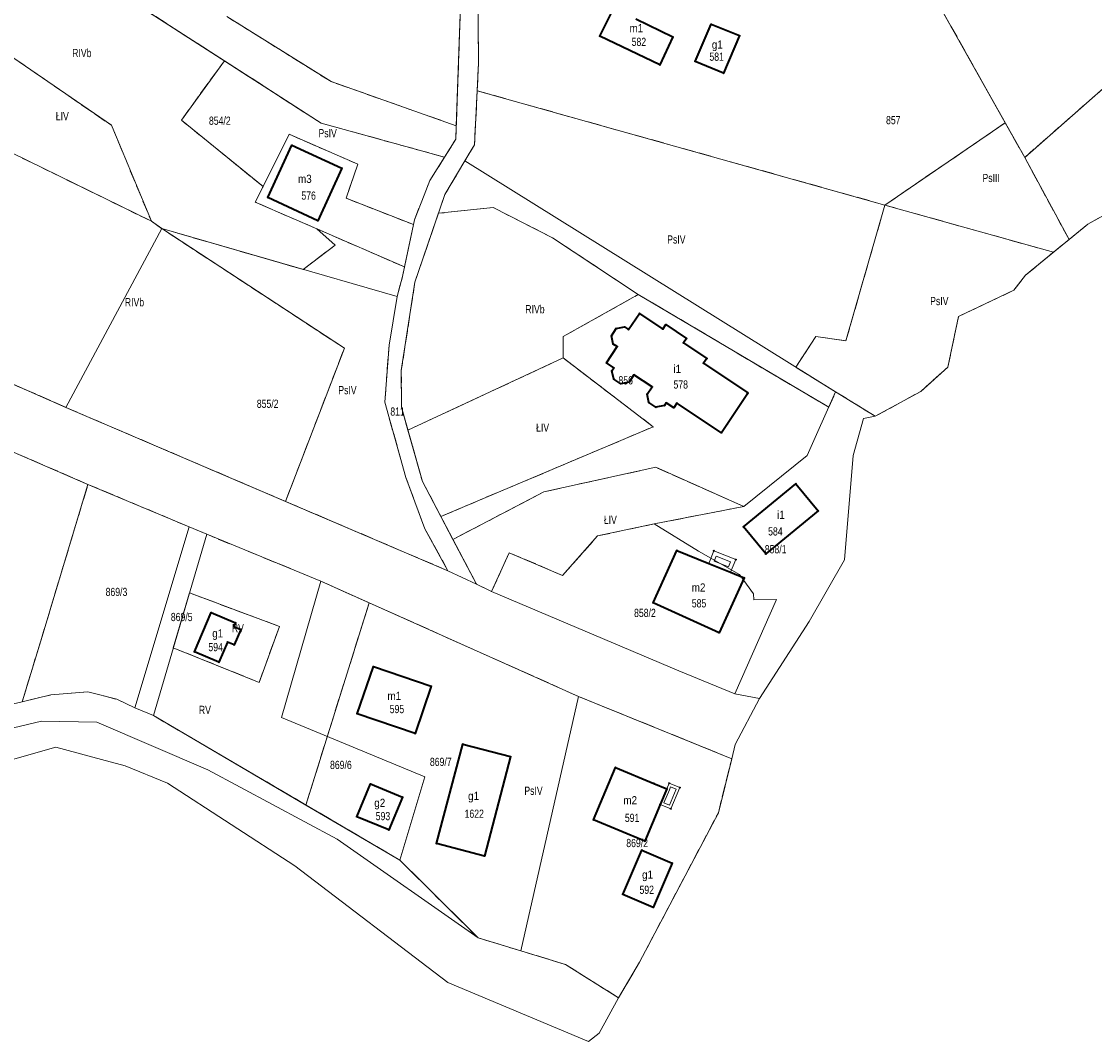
# Model space of a CAD drawing. Header units: metres. Extents: x 7496145 to 7500200, y 5498500 to 5502080.
# Tile 172 of 202: x 7499762 to 7499958, y 5499969 to 5500155. Entities that reach past the tile are written whole.
import ezdxf
from ezdxf.enums import TextEntityAlignment as Align

# ---------------------------------------------------------------- set-up
doc = ezdxf.new("R2010")
doc.units = ezdxf.units.M
doc.header["$MEASUREMENT"] = 0
for name, pattern in [('2.25_0.75', [3, 2.25, -0.75]), ('219-1000', [0]), ('egug-1000', [0])]:
    doc.linetypes.add(name, pattern=pattern)
doc.layers.get('0').update_dxf_attribs({"color": 2, "linetype": 'CONTINUOUS', "lineweight": 5})
for name, color, linetype in [('209-oznaczenie konturu klasyfikacyjnego', 7, 'CONTINUOUS'), ('211-numer działki ewidencyjnej', 7, 'CONTINUOUS'), ('217-kontur klasyfikacyjny', 7, 'CONTINUOUS'), ('218-kontur użytku gruntowego', 7, 'CONTINUOUS'), ('219-działka ewidencyjna', 7, 'CONTINUOUS'), ('312-budynek ewidencyjny', 7, 'CONTINUOUS'), ('312-oznaczenie budynku ewidencyjnego', 7, 'CONTINUOUS'), ('312-oznaczenie budynku ewidencyjnego-Atr117', 7, 'CONTINUOUS'), ('Punkt budynku', 7, 'CONTINUOUS'), ('taras', 7, 'CONTINUOUS'), ('weranda lub ganek', 7, 'CONTINUOUS')]:
    doc.layers.add(name, color=color, linetype=linetype)
doc.styles.get("Standard").update_dxf_attribs({"font": 'Working1250', "width": 0.75})

# ---------------------------------------------------------------- blocks, each defined once
blk = doc.blocks.new('PUNKTBUD')
at = {"color": 0}
blk.add_circle((0, 0), 0.09, dxfattribs=at)

msp = doc.modelspace()

# ---------------------------------------------------------------- linework, layer by layer
at = {"layer": '217-kontur klasyfikacyjny', "color": 3, "linetype": '2.25_0.75', "lineweight": 18, "flags": 128}
for points in [[(7499763.47, 5500170.85), (7499798.71, 5500148.14)], [(7499841.06, 5500136.28), (7499842.25, 5500170.29)], [(7499844.99, 5500161.76), (7499845.13, 5500147.73)], [(7499941.3, 5500136.82), (7499928.39, 5500159.82)], [(7499818.19, 5500144.35), (7499799.17, 5500156.23)], [(7499752.86, 5500153.7), (7499778.07, 5500136.38)], [(7499790.86, 5500137.29), (7499798.71, 5500148.14)], [(7499798.71, 5500148.14), (7499816.4, 5500136.74)], [(7499845.13, 5500147.73), (7499844.87, 5500142.67)], [(7499944.85, 5500130.5), (7499962.28, 5500145.82)], [(7499841.06, 5500136.28), (7499818.19, 5500144.35)], [(7499844.87, 5500142.67), (7499844.37, 5500132.83)], [(7499919.32, 5500121.81), (7499844.87, 5500142.67)], [(7499785.38, 5500118.84), (7499748.5, 5500136.91)], [(7499805.77, 5500125.2), (7499790.86, 5500137.29)], [(7499816.4, 5500136.74), (7499838.92, 5500130.55)], [(7499919.32, 5500121.81), (7499941.3, 5500136.82)], [(7499941.3, 5500136.82), (7499944.85, 5500130.5)], [(7499778.07, 5500136.38), (7499785.38, 5500118.84)], [(7499840.98, 5500133.86), (7499841.06, 5500136.28)], [(7499805.77, 5500125.2), (7499810.51, 5500134.73)], [(7499810.51, 5500134.73), (7499823.06, 5500129.28)], [(7499838.92, 5500130.55), (7499840.98, 5500133.86)], [(7499844.37, 5500132.83), (7499842.63, 5500129.86)], [(7499823.06, 5500129.28), (7499820.94, 5500123.03)], [(7499836.25, 5500126.3), (7499838.92, 5500130.55)], [(7499842.63, 5500129.86), (7499838.99, 5500123.73)], [(7499952.95, 5500115.49), (7499944.85, 5500130.5)], [(7499804.33, 5500122.34), (7499805.77, 5500125.2)], [(7499835.18, 5500123.59), (7499836.25, 5500126.3)], [(7499820.94, 5500123.03), (7499833.23, 5500118.22)], [(7499833.42, 5500119.13), (7499835.18, 5500123.59)], [(7499838.99, 5500123.73), (7499837.81, 5500120.29)], [(7499956.38, 5500118.3), (7499967.42, 5500124.41)], [(7499815.57, 5500117.46), (7499804.33, 5500122.34)], [(7499847.79, 5500121.35), (7499837.81, 5500120.29)], [(7499858.64, 5500115.83), (7499847.79, 5500121.35)], [(7499912.22, 5500097.03), (7499919.32, 5500121.81)], [(7499950.1, 5500113.17), (7499919.32, 5500121.81)], [(7499833.23, 5500118.22), (7499833.42, 5500119.13)], [(7499837.81, 5500120.29), (7499833.51, 5500107.72)], [(7499785.38, 5500118.84), (7499787.26, 5500117.51)], [(7499787.26, 5500117.51), (7499813.11, 5500110.04)], [(7499820.62, 5500095.66), (7499787.26, 5500117.51)], [(7499818.92, 5500114.48), (7499815.57, 5500117.46)], [(7499831.59, 5500110.5), (7499815.57, 5500117.46)], [(7499952.95, 5500115.49), (7499956.38, 5500118.3)], [(7499874.29, 5500105.47), (7499858.64, 5500115.83)], [(7499950.1, 5500113.17), (7499952.95, 5500115.49)], [(7499813.11, 5500110.04), (7499818.92, 5500114.48)], [(7499945.01, 5500109), (7499950.1, 5500113.17)], [(7499831.23, 5500108.78), (7499831.59, 5500110.5)], [(7499830.28, 5500105.07), (7499831.23, 5500108.78)], [(7499833.51, 5500107.72), (7499831.02, 5500091.56)], [(7499942.89, 5500106.25), (7499945.01, 5500109)], [(7499860.59, 5500097.79), (7499874.29, 5500105.47)], [(7499874.29, 5500105.47), (7499909.06, 5500084.87)], [(7499932.77, 5500101.43), (7499942.89, 5500106.25)], [(7499828.78, 5500096.23), (7499830.28, 5500105.07)], [(7499930.81, 5500092.17), (7499932.77, 5500101.43)], [(7499860.59, 5500093.87), (7499860.59, 5500097.79)], [(7499903.08, 5500092.18), (7499906.7, 5500097.78)], [(7499906.7, 5500097.78), (7499912.22, 5500097.03)], [(7499809.87, 5500067.68), (7499820.62, 5500095.66)], [(7499828.01, 5500085.83), (7499828.78, 5500096.23)], [(7499832.23, 5500080.7), (7499860.59, 5500093.87)], [(7499877.02, 5500081.3), (7499860.59, 5500093.87)], [(7499751.15, 5500093.04), (7499769.73, 5500084.85)], [(7499910.31, 5500087.68), (7499903.08, 5500092.18)], [(7499925.86, 5500087.76), (7499930.81, 5500092.17)], [(7499831.02, 5500091.56), (7499831.05, 5500084.88)], [(7499773.8, 5500070.79), (7499732.95, 5500088.45)], [(7499917.57, 5500083.22), (7499925.86, 5500087.76)], [(7499831.84, 5500072.04), (7499828.01, 5500085.83)], [(7499909.06, 5500084.87), (7499910.31, 5500087.68)], [(7499910.31, 5500087.68), (7499917.57, 5500083.22)], [(7499769.73, 5500084.85), (7499809.87, 5500067.68)], [(7499831.05, 5500084.88), (7499832.23, 5500080.7)], [(7499832.23, 5500080.7), (7499834.86, 5500071.33)], [(7499838.24, 5500064.92), (7499877.02, 5500081.3)], [(7499877.49, 5500073.91), (7499857.07, 5500069.43)], [(7499893.55, 5500066.75), (7499877.49, 5500073.91)], [(7499765.17, 5500042.2), (7499773.8, 5500070.79)], [(7499792.25, 5500063.04), (7499773.8, 5500070.79)], [(7499835.33, 5500062.68), (7499831.84, 5500072.04)], [(7499834.86, 5500071.33), (7499838.24, 5500064.92)], [(7499857.07, 5500069.43), (7499840.45, 5500060.72)], [(7499809.87, 5500067.68), (7499839.53, 5500055)], [(7499877.21, 5500063.56), (7499893.55, 5500066.75)], [(7499795.49, 5500061.67), (7499792.25, 5500063.04)], [(7499839.53, 5500055), (7499835.33, 5500062.68)], [(7499866.87, 5500061.36), (7499877.21, 5500063.56)], [(7499816.32, 5500053.11), (7499795.49, 5500061.67)], [(7499840.45, 5500060.72), (7499844.74, 5500052.58)], [(7499860.48, 5500054.14), (7499866.87, 5500061.36)], [(7499847.51, 5500051.22), (7499850.73, 5500058.31)], [(7499850.73, 5500058.31), (7499860.48, 5500054.14)], [(7499825.14, 5500049.16), (7499816.32, 5500053.11)], [(7499844.74, 5500052.58), (7499847.51, 5500051.22)], [(7499789.38, 5500040.93), (7499792.33, 5500050.96)], [(7499792.33, 5500050.96), (7499808.76, 5500044.82)], [(7499813.6, 5500012.22), (7499825.14, 5500049.16)], [(7499863.35, 5500032.06), (7499825.14, 5500049.16)], [(7499808.76, 5500044.82), (7499805.06, 5500034.62)], [(7499761.79, 5500031.06), (7499765.17, 5500042.2)], [(7499805.06, 5500034.62), (7499789.38, 5500040.93)], [(7499767.03, 5500032.34), (7499773.8, 5500032.88)], [(7499773.8, 5500032.88), (7499779.05, 5500031.53)], [(7499760.21, 5500030.68), (7499761.79, 5500031.06)], [(7499761.79, 5500031.06), (7499767.03, 5500032.34)], [(7499779.05, 5500031.53), (7499782.36, 5500029.99)], [(7499885.4, 5500023.1), (7499863.35, 5500032.06)], [(7499782.36, 5500029.99), (7499785.74, 5500028.58)], [(7499785.74, 5500028.58), (7499813.6, 5500012.22)], [(7499891.35, 5500020.66), (7499885.4, 5500023.1)], [(7499888.91, 5500010.81), (7499891.35, 5500020.66)], [(7499813.6, 5500012.22), (7499830.73, 5500002.17)], [(7499874.52, 5499983.5), (7499888.91, 5500010.81)], [(7499830.73, 5500002.17), (7499835.1, 5499997.83)], [(7499835.1, 5499997.83), (7499845.03, 5499987.97)], [(7499845.03, 5499987.97), (7499852.85, 5499985.59)], [(7499852.85, 5499985.59), (7499860.97, 5499983.11)], [(7499860.97, 5499983.11), (7499870.69, 5499977)], [(7499870.69, 5499977), (7499874.52, 5499983.5)]]:
    msp.add_lwpolyline(points, dxfattribs=at)
at = {"layer": '218-kontur użytku gruntowego', "color": 3, "linetype": 'egug-1000', "lineweight": 18, "flags": 128}
for points in [[(7499763.47, 5500170.85), (7499798.71, 5500148.14)], [(7499841.06, 5500136.28), (7499842.25, 5500170.29)], [(7499844.99, 5500161.76), (7499845.13, 5500147.73)], [(7499941.3, 5500136.82), (7499928.39, 5500159.82)], [(7499818.19, 5500144.35), (7499799.17, 5500156.23)], [(7499752.86, 5500153.7), (7499778.07, 5500136.38)], [(7499790.86, 5500137.29), (7499798.71, 5500148.14)], [(7499798.71, 5500148.14), (7499816.4, 5500136.74)], [(7499845.13, 5500147.73), (7499844.87, 5500142.67)], [(7499944.85, 5500130.5), (7499962.28, 5500145.82)], [(7499841.06, 5500136.28), (7499818.19, 5500144.35)], [(7499844.87, 5500142.67), (7499844.37, 5500132.83)], [(7499919.32, 5500121.81), (7499844.87, 5500142.67)], [(7499785.38, 5500118.84), (7499748.5, 5500136.91)], [(7499805.77, 5500125.2), (7499790.86, 5500137.29)], [(7499816.4, 5500136.74), (7499838.92, 5500130.55)], [(7499919.32, 5500121.81), (7499941.3, 5500136.82)], [(7499941.3, 5500136.82), (7499944.85, 5500130.5)], [(7499778.07, 5500136.38), (7499785.38, 5500118.84)], [(7499840.98, 5500133.86), (7499841.06, 5500136.28)], [(7499805.77, 5500125.2), (7499810.51, 5500134.73)], [(7499810.51, 5500134.73), (7499823.06, 5500129.28)], [(7499838.92, 5500130.55), (7499840.98, 5500133.86)], [(7499844.37, 5500132.83), (7499842.63, 5500129.86)], [(7499823.06, 5500129.28), (7499820.94, 5500123.03)], [(7499836.25, 5500126.3), (7499838.92, 5500130.55)], [(7499842.63, 5500129.86), (7499838.99, 5500123.73)], [(7499952.95, 5500115.49), (7499944.85, 5500130.5)], [(7499804.33, 5500122.34), (7499805.77, 5500125.2)], [(7499835.18, 5500123.59), (7499836.25, 5500126.3)], [(7499820.94, 5500123.03), (7499833.23, 5500118.22)], [(7499833.42, 5500119.13), (7499835.18, 5500123.59)], [(7499838.99, 5500123.73), (7499837.81, 5500120.29)], [(7499956.38, 5500118.3), (7499967.42, 5500124.41)], [(7499815.57, 5500117.46), (7499804.33, 5500122.34)], [(7499847.79, 5500121.35), (7499837.81, 5500120.29)], [(7499858.64, 5500115.83), (7499847.79, 5500121.35)], [(7499912.22, 5500097.03), (7499919.32, 5500121.81)], [(7499950.1, 5500113.17), (7499919.32, 5500121.81)], [(7499833.23, 5500118.22), (7499833.42, 5500119.13)], [(7499837.81, 5500120.29), (7499833.51, 5500107.72)], [(7499785.38, 5500118.84), (7499787.26, 5500117.51)], [(7499787.26, 5500117.51), (7499813.11, 5500110.04)], [(7499820.62, 5500095.66), (7499787.26, 5500117.51)], [(7499818.92, 5500114.48), (7499815.57, 5500117.46)], [(7499831.59, 5500110.5), (7499815.57, 5500117.46)], [(7499831.59, 5500110.5), (7499833.23, 5500118.22)], [(7499952.95, 5500115.49), (7499956.38, 5500118.3)], [(7499874.29, 5500105.47), (7499858.64, 5500115.83)], [(7499950.1, 5500113.17), (7499952.95, 5500115.49)], [(7499813.11, 5500110.04), (7499818.92, 5500114.48)], [(7499945.01, 5500109), (7499950.1, 5500113.17)], [(7499831.23, 5500108.78), (7499831.59, 5500110.5)], [(7499830.28, 5500105.07), (7499831.23, 5500108.78)], [(7499833.51, 5500107.72), (7499831.02, 5500091.56)], [(7499942.89, 5500106.25), (7499945.01, 5500109)], [(7499860.59, 5500097.79), (7499874.29, 5500105.47)], [(7499874.29, 5500105.47), (7499909.06, 5500084.87)], [(7499932.77, 5500101.43), (7499942.89, 5500106.25)], [(7499828.78, 5500096.23), (7499830.28, 5500105.07)], [(7499930.81, 5500092.17), (7499932.77, 5500101.43)], [(7499860.59, 5500093.87), (7499860.59, 5500097.79)], [(7499903.08, 5500092.18), (7499906.7, 5500097.78)], [(7499906.7, 5500097.78), (7499912.22, 5500097.03)], [(7499809.87, 5500067.68), (7499820.62, 5500095.66)], [(7499828.01, 5500085.83), (7499828.78, 5500096.23)], [(7499832.23, 5500080.7), (7499860.59, 5500093.87)], [(7499877.02, 5500081.3), (7499860.59, 5500093.87)], [(7499751.15, 5500093.04), (7499769.73, 5500084.85)], [(7499910.31, 5500087.68), (7499903.08, 5500092.18)], [(7499925.86, 5500087.76), (7499930.81, 5500092.17)], [(7499831.02, 5500091.56), (7499831.05, 5500084.88)], [(7499773.8, 5500070.79), (7499732.95, 5500088.45)], [(7499917.57, 5500083.22), (7499925.86, 5500087.76)], [(7499831.84, 5500072.04), (7499828.01, 5500085.83)], [(7499909.06, 5500084.87), (7499910.31, 5500087.68)], [(7499917.57, 5500083.22), (7499910.31, 5500087.68)], [(7499769.73, 5500084.85), (7499809.87, 5500067.68)], [(7499831.05, 5500084.88), (7499832.23, 5500080.7)], [(7499913.53, 5500076.05), (7499915.44, 5500082.83)], [(7499915.44, 5500082.83), (7499917.57, 5500083.22)], [(7499832.23, 5500080.7), (7499834.86, 5500071.33)], [(7499838.24, 5500064.92), (7499877.02, 5500081.3)], [(7499911.95, 5500056.99), (7499913.53, 5500076.05)], [(7499857.07, 5500069.43), (7499877.49, 5500073.91)], [(7499877.49, 5500073.91), (7499893.55, 5500066.75)], [(7499765.17, 5500042.2), (7499773.8, 5500070.79)], [(7499792.25, 5500063.04), (7499773.8, 5500070.79)], [(7499835.33, 5500062.68), (7499831.84, 5500072.04)], [(7499834.86, 5500071.33), (7499838.24, 5500064.92)], [(7499840.45, 5500060.72), (7499857.07, 5500069.43)], [(7499809.87, 5500067.68), (7499839.53, 5500055)], [(7499893.55, 5500066.75), (7499877.21, 5500063.56)], [(7499838.24, 5500064.92), (7499840.45, 5500060.72)], [(7499795.49, 5500061.67), (7499792.25, 5500063.04)], [(7499839.53, 5500055), (7499835.33, 5500062.68)], [(7499877.21, 5500063.56), (7499866.87, 5500061.36)], [(7499816.32, 5500053.11), (7499795.49, 5500061.67)], [(7499840.45, 5500060.72), (7499844.74, 5500052.58)], [(7499866.87, 5500061.36), (7499860.48, 5500054.14)], [(7499850.73, 5500058.31), (7499847.51, 5500051.22)], [(7499860.48, 5500054.14), (7499850.73, 5500058.31)], [(7499905.5, 5500045.76), (7499911.95, 5500056.99)], [(7499825.14, 5500049.16), (7499816.32, 5500053.11)], [(7499844.74, 5500052.58), (7499847.51, 5500051.22)], [(7499789.38, 5500040.93), (7499792.33, 5500050.96)], [(7499792.33, 5500050.96), (7499808.76, 5500044.82)], [(7499847.51, 5500051.22), (7499881.7, 5500036.71)], [(7499813.6, 5500012.22), (7499825.14, 5500049.16)], [(7499863.35, 5500032.06), (7499825.14, 5500049.16)], [(7499808.76, 5500044.82), (7499805.06, 5500034.62)], [(7499896.42, 5500031.7), (7499905.5, 5500045.76)], [(7499761.79, 5500031.06), (7499765.17, 5500042.2)], [(7499805.06, 5500034.62), (7499789.38, 5500040.93)], [(7499881.7, 5500036.71), (7499891.94, 5500032.55)], [(7499773.8, 5500032.88), (7499767.03, 5500032.34)], [(7499779.05, 5500031.53), (7499773.8, 5500032.88)], [(7499761.79, 5500031.06), (7499760.21, 5500030.68)], [(7499767.03, 5500032.34), (7499761.79, 5500031.06)], [(7499782.36, 5500029.99), (7499779.05, 5500031.53)], [(7499885.4, 5500023.1), (7499863.35, 5500032.06)], [(7499891.94, 5500032.55), (7499896.42, 5500031.7)], [(7499891.98, 5500023.25), (7499896.42, 5500031.7)], [(7499785.74, 5500028.58), (7499782.36, 5500029.99)], [(7499700.8, 5500012.19), (7499765.3, 5500027.51)], [(7499765.3, 5500027.51), (7499775.44, 5500027.37)], [(7499775.44, 5500027.37), (7499795.7, 5500018.67)], [(7499813.6, 5500012.22), (7499785.74, 5500028.58)], [(7499891.35, 5500020.66), (7499885.4, 5500023.1)], [(7499891.35, 5500020.66), (7499891.98, 5500023.25)], [(7499729.62, 5500011.91), (7499767.93, 5500022.76)], [(7499767.93, 5500022.76), (7499776.26, 5500020.52)], [(7499776.26, 5500020.52), (7499780.58, 5500019.39)], [(7499780.58, 5500019.39), (7499788.33, 5500016.2)], [(7499888.91, 5500010.81), (7499891.35, 5500020.66)], [(7499795.7, 5500018.67), (7499819.29, 5500005.98)], [(7499788.33, 5500016.2), (7499811.6, 5500001.11)], [(7499830.73, 5500002.17), (7499813.6, 5500012.22)], [(7499874.52, 5499983.5), (7499888.91, 5500010.81)], [(7499819.29, 5500005.98), (7499845.03, 5499987.97)], [(7499835.1, 5499997.83), (7499830.73, 5500002.17)], [(7499811.6, 5500001.11), (7499839.52, 5499979.81)], [(7499845.03, 5499987.97), (7499835.1, 5499997.83)], [(7499845.03, 5499987.97), (7499852.85, 5499985.59)], [(7499852.85, 5499985.59), (7499860.97, 5499983.11)], [(7499860.97, 5499983.11), (7499870.69, 5499977)], [(7499870.69, 5499977), (7499874.52, 5499983.5)], [(7499839.52, 5499979.81), (7499865.19, 5499969.02)], [(7499867.14, 5499970.52), (7499870.69, 5499977)], [(7499865.19, 5499969.02), (7499867.14, 5499970.52)]]:
    msp.add_lwpolyline(points, dxfattribs=at)
at = {"layer": '219-działka ewidencyjna', "color": 3, "linetype": '219-1000', "lineweight": 18, "flags": 128}
for points in [[(7499816.4, 5500136.74), (7499763.47, 5500170.85)], [(7499842.25, 5500170.29), (7499840.98, 5500133.86)], [(7499844.99, 5500161.76), (7499845.13, 5500147.73)], [(7499928.39, 5500159.82), (7499944.85, 5500130.5)], [(7499752.86, 5500153.7), (7499778.07, 5500136.38)], [(7499844.37, 5500132.83), (7499845.13, 5500147.73)], [(7499944.85, 5500130.5), (7499962.28, 5500145.82)], [(7499816.4, 5500136.74), (7499838.92, 5500130.55)], [(7499778.07, 5500136.38), (7499785.38, 5500118.84)], [(7499838.92, 5500130.55), (7499840.98, 5500133.86)], [(7499842.63, 5500129.86), (7499844.37, 5500132.83)], [(7499836.25, 5500126.3), (7499838.92, 5500130.55)], [(7499838.99, 5500123.73), (7499842.63, 5500129.86)], [(7499842.63, 5500129.86), (7499910.31, 5500087.68)], [(7499835.18, 5500123.59), (7499836.25, 5500126.3)], [(7499833.42, 5500119.13), (7499835.18, 5500123.59)], [(7499833.51, 5500107.72), (7499838.99, 5500123.73)], [(7499956.38, 5500118.3), (7499967.42, 5500124.41)], [(7499831.23, 5500108.78), (7499833.42, 5500119.13)], [(7499769.73, 5500084.85), (7499787.26, 5500117.51)], [(7499785.38, 5500118.84), (7499787.26, 5500117.51)], [(7499787.26, 5500117.51), (7499830.28, 5500105.07)], [(7499945.01, 5500109), (7499956.38, 5500118.3)], [(7499831.23, 5500108.78), (7499830.28, 5500105.07)], [(7499831.02, 5500091.56), (7499833.51, 5500107.72)], [(7499942.89, 5500106.25), (7499945.01, 5500109)], [(7499932.77, 5500101.43), (7499942.89, 5500106.25)], [(7499727.54, 5500103.45), (7499769.73, 5500084.85)], [(7499828.78, 5500096.23), (7499830.28, 5500105.07)], [(7499930.81, 5500092.17), (7499932.77, 5500101.43)], [(7499828.01, 5500085.83), (7499828.78, 5500096.23)], [(7499925.86, 5500087.76), (7499930.81, 5500092.17)], [(7499831.05, 5500084.88), (7499831.02, 5500091.56)], [(7499732.95, 5500088.45), (7499773.8, 5500070.79)], [(7499925.86, 5500087.76), (7499917.57, 5500083.22)], [(7499828.01, 5500085.83), (7499831.84, 5500072.04)], [(7499905.13, 5500076.06), (7499910.31, 5500087.68)], [(7499917.57, 5500083.22), (7499910.31, 5500087.68)], [(7499769.73, 5500084.85), (7499839.53, 5500055)], [(7499831.05, 5500084.88), (7499834.86, 5500071.33)], [(7499915.44, 5500082.83), (7499913.53, 5500076.05)], [(7499915.44, 5500082.83), (7499917.57, 5500083.22)], [(7499893.55, 5500066.75), (7499905.13, 5500076.06)], [(7499911.95, 5500056.99), (7499913.53, 5500076.05)], [(7499765.17, 5500042.2), (7499773.8, 5500070.79)], [(7499792.25, 5500063.04), (7499773.8, 5500070.79)], [(7499831.84, 5500072.04), (7499835.33, 5500062.68)], [(7499834.86, 5500071.33), (7499844.74, 5500052.58)], [(7499877.21, 5500063.56), (7499893.55, 5500066.75)], [(7499782.36, 5500029.99), (7499792.25, 5500063.04)], [(7499792.25, 5500063.04), (7499795.49, 5500061.67)], [(7499835.33, 5500062.68), (7499839.53, 5500055)], [(7499866.87, 5500061.36), (7499877.21, 5500063.56)], [(7499885.3, 5500058.61), (7499877.21, 5500063.56)], [(7499785.74, 5500028.58), (7499795.49, 5500061.67)], [(7499795.49, 5500061.67), (7499816.32, 5500053.11)], [(7499860.48, 5500054.14), (7499866.87, 5500061.36)], [(7499885.3, 5500058.61), (7499892.79, 5500054.34)], [(7499847.51, 5500051.22), (7499850.73, 5500058.31)], [(7499850.73, 5500058.31), (7499860.48, 5500054.14)], [(7499911.95, 5500056.99), (7499905.5, 5500045.76)], [(7499844.74, 5500052.58), (7499839.53, 5500055)], [(7499809.13, 5500028.2), (7499816.32, 5500053.11)], [(7499816.32, 5500053.11), (7499863.35, 5500032.06)], [(7499844.74, 5500052.58), (7499847.51, 5500051.22)], [(7499892.79, 5500054.34), (7499895.35, 5500050.8)], [(7499847.51, 5500051.22), (7499881.7, 5500036.71)], [(7499895.35, 5500050.8), (7499895.41, 5500049.72)], [(7499899.53, 5500049.73), (7499891.94, 5500032.55)], [(7499895.41, 5500049.72), (7499899.53, 5500049.73)], [(7499896.42, 5500031.7), (7499905.5, 5500045.76)], [(7499761.79, 5500031.06), (7499765.17, 5500042.2)], [(7499881.7, 5500036.71), (7499891.94, 5500032.55)], [(7499767.03, 5500032.34), (7499773.8, 5500032.88)], [(7499773.8, 5500032.88), (7499779.05, 5500031.53)], [(7499760.21, 5500030.68), (7499761.79, 5500031.06)], [(7499761.79, 5500031.06), (7499767.03, 5500032.34)], [(7499782.36, 5500029.99), (7499779.05, 5500031.53)], [(7499852.85, 5499985.59), (7499863.35, 5500032.06)], [(7499863.35, 5500032.06), (7499891.35, 5500020.66)], [(7499896.42, 5500031.7), (7499891.94, 5500032.55)], [(7499891.98, 5500023.25), (7499896.42, 5500031.7)], [(7499782.36, 5500029.99), (7499785.74, 5500028.58)], [(7499785.74, 5500028.58), (7499830.73, 5500002.17)], [(7499809.13, 5500028.2), (7499835.31, 5500017.34)], [(7499891.35, 5500020.66), (7499891.98, 5500023.25)], [(7499729.62, 5500011.91), (7499767.93, 5500022.76)], [(7499767.93, 5500022.76), (7499776.26, 5500020.52)], [(7499776.26, 5500020.52), (7499780.58, 5500019.39)], [(7499780.58, 5500019.39), (7499788.33, 5500016.2)], [(7499888.91, 5500010.81), (7499891.35, 5500020.66)], [(7499830.73, 5500002.17), (7499835.31, 5500017.34)], [(7499788.33, 5500016.2), (7499811.6, 5500001.11)], [(7499874.52, 5499983.5), (7499888.91, 5500010.81)], [(7499830.73, 5500002.17), (7499845.03, 5499987.97)], [(7499811.6, 5500001.11), (7499839.52, 5499979.81)], [(7499845.03, 5499987.97), (7499852.85, 5499985.59)], [(7499852.85, 5499985.59), (7499860.97, 5499983.11)], [(7499860.97, 5499983.11), (7499870.69, 5499977)], [(7499874.52, 5499983.5), (7499870.69, 5499977)], [(7499839.52, 5499979.81), (7499865.19, 5499969.02)], [(7499867.14, 5499970.52), (7499870.69, 5499977)], [(7499865.19, 5499969.02), (7499867.14, 5499970.52)]]:
    msp.add_lwpolyline(points, dxfattribs=at)
at = {"layer": '312-budynek ewidencyjny', "color": 7, "linetype": 'Continuous', "lineweight": 35, "flags": 128}
for points in [[(7499867.29, 5500152.63), (7499870.55, 5500159.3)], [(7499873.87, 5500155.83), (7499880.59, 5500152.5)], [(7499884.69, 5500148.02), (7499887.61, 5500154.84)], [(7499887.61, 5500154.84), (7499892.75, 5500152.76)], [(7499878.2, 5500147.41), (7499867.29, 5500152.63)], [(7499880.59, 5500152.5), (7499878.2, 5500147.41)], [(7499892.75, 5500152.76), (7499889.84, 5500145.87)], [(7499889.84, 5500145.87), (7499884.69, 5500148.02)], [(7499806.63, 5500123.16), (7499811.04, 5500132.73)], [(7499811.04, 5500132.73), (7499820.17, 5500128.53)], [(7499820.17, 5500128.53), (7499815.76, 5500118.95)], [(7499815.76, 5500118.95), (7499806.63, 5500123.16)], [(7499872.53, 5500099.06), (7499874.52, 5500102.02)], [(7499874.52, 5500102.02), (7499878.77, 5500099.14)], [(7499870.25, 5500099.26), (7499871.8, 5500099.56)], [(7499871.8, 5500099.56), (7499872.53, 5500099.06)], [(7499878.77, 5500099.14), (7499879.33, 5500099.97)], [(7499879.33, 5500099.97), (7499883.1, 5500097.45)], [(7499869.38, 5500097.92), (7499870.25, 5500099.26)], [(7499869.71, 5500096.42), (7499869.38, 5500097.92)], [(7499868.46, 5500092.98), (7499870.43, 5500095.94)], [(7499870.43, 5500095.94), (7499869.71, 5500096.42)], [(7499883.1, 5500097.45), (7499882.55, 5500096.62)], [(7499882.55, 5500096.62), (7499886.8, 5500093.77)], [(7499886.8, 5500093.77), (7499886.22, 5500092.9)], [(7499869.82, 5500092.06), (7499868.46, 5500092.98)], [(7499869.48, 5500091.55), (7499869.82, 5500092.06)], [(7499886.22, 5500092.9), (7499894.32, 5500087.49)], [(7499869.82, 5500090.01), (7499869.48, 5500091.55)], [(7499871.08, 5500089.16), (7499869.82, 5500090.01)], [(7499873.49, 5500090.78), (7499872.62, 5500089.47)], [(7499876.8, 5500088.6), (7499873.49, 5500090.78)], [(7499872.62, 5500089.47), (7499871.08, 5500089.16)], [(7499875.9, 5500087.25), (7499876.8, 5500088.6)], [(7499876.21, 5500085.73), (7499875.9, 5500087.25)], [(7499894.22, 5500087.35), (7499890.56, 5500081.86)], [(7499894.32, 5500087.49), (7499894.22, 5500087.35)], [(7499877.49, 5500084.87), (7499876.21, 5500085.73)], [(7499879.05, 5500085.17), (7499877.49, 5500084.87)], [(7499879.38, 5500085.67), (7499879.05, 5500085.17)], [(7499880.76, 5500084.78), (7499879.38, 5500085.67)], [(7499881.33, 5500085.64), (7499880.76, 5500084.78)], [(7499889.47, 5500080.22), (7499881.33, 5500085.64)], [(7499890.56, 5500081.86), (7499889.47, 5500080.22)], [(7499893.51, 5500063.02), (7499903.08, 5500070.89)], [(7499903.08, 5500070.89), (7499907.16, 5500065.94)], [(7499907.16, 5500065.94), (7499897.59, 5500058.07)], [(7499897.59, 5500058.07), (7499893.51, 5500063.02)], [(7499876.98, 5500049.16), (7499881.33, 5500058.72)], [(7499881.33, 5500058.72), (7499887.17, 5500056.35)], [(7499887.17, 5500056.35), (7499891.15, 5500054.73)], [(7499891.15, 5500054.73), (7499893.61, 5500053.73)], [(7499893.61, 5500053.73), (7499889.03, 5500043.67)], [(7499889.03, 5500043.67), (7499876.98, 5500049.16)], [(7499793.27, 5500040.18), (7499796.32, 5500047.37)], [(7499796.32, 5500047.37), (7499800.72, 5500045.52)], [(7499800.72, 5500045.52), (7499800.44, 5500044.82)], [(7499800.44, 5500044.82), (7499801.7, 5500044.3)], [(7499801.7, 5500044.3), (7499800.51, 5500041.46)], [(7499799.27, 5500041.99), (7499797.69, 5500038.29)], [(7499800.51, 5500041.46), (7499799.27, 5500041.99)], [(7499797.69, 5500038.29), (7499793.27, 5500040.18)], [(7499822.98, 5500028.89), (7499825.93, 5500037.52)], [(7499825.93, 5500037.52), (7499836.49, 5500033.91)], [(7499836.49, 5500033.91), (7499833.54, 5500025.28)], [(7499833.54, 5500025.28), (7499822.98, 5500028.89)], [(7499837.47, 5500005.18), (7499842.23, 5500023.36)], [(7499842.23, 5500023.36), (7499850.94, 5500021.08)], [(7499850.94, 5500021.08), (7499846.18, 5500002.9)], [(7499866.11, 5500009.5), (7499870.14, 5500019.08)], [(7499870.14, 5500019.08), (7499877.14, 5500016.18)], [(7499822.92, 5500010.07), (7499825.41, 5500016.08)], [(7499825.41, 5500016.08), (7499831.23, 5500013.67)], [(7499877.14, 5500016.18), (7499879.5, 5500015.2)], [(7499831.23, 5500013.67), (7499828.74, 5500007.66)], [(7499879.5, 5500015.2), (7499878.31, 5500012.34)], [(7499878.31, 5500012.34), (7499875.51, 5500005.6)], [(7499828.74, 5500007.66), (7499822.92, 5500010.07)], [(7499875.51, 5500005.6), (7499866.11, 5500009.5)], [(7499846.18, 5500002.9), (7499837.47, 5500005.18)], [(7499871.47, 5499995.9), (7499874.93, 5500003.99)], [(7499874.93, 5500003.99), (7499880.49, 5500001.61)], [(7499880.49, 5500001.61), (7499877.03, 5499993.52)], [(7499877.03, 5499993.52), (7499871.47, 5499995.9)]]:
    msp.add_lwpolyline(points, dxfattribs=at)
at = {"layer": 'taras', "color": 0, "lineweight": 18}
for p, q in [((7499879.5, 5500015.2), (7499879.92, 5500016.21)), ((7499879.92, 5500016.21), (7499881.86, 5500015.41)), ((7499879.96, 5500015.01), (7499880.19, 5500015.56)), ((7499880.19, 5500015.56), (7499881.21, 5500015.14)), ((7499881.86, 5500015.41), (7499880.25, 5500011.53)), ((7499878.31, 5500012.34), (7499879.5, 5500015.2)), ((7499878.96, 5500012.61), (7499879.96, 5500015.01)), ((7499881.21, 5500015.14), (7499879.98, 5500012.18)), ((7499880.25, 5500011.53), (7499878.31, 5500012.34)), ((7499879.98, 5500012.18), (7499878.96, 5500012.61))]:
    msp.add_line(p, q, dxfattribs=at)
at = {"layer": 'weranda lub ganek', "color": 0, "linetype": 'CONTINUOUS', "lineweight": 18}
for p, q in [((7499887.17, 5500056.35), (7499888.11, 5500058.66)), ((7499888.11, 5500058.66), (7499892.1, 5500057.04)), ((7499888.15, 5500056.76), (7499888.52, 5500057.68)), ((7499890.74, 5500055.71), (7499888.15, 5500056.76)), ((7499888.52, 5500057.68), (7499891.12, 5500056.63)), ((7499891.12, 5500056.63), (7499890.74, 5500055.71)), ((7499892.1, 5500057.04), (7499891.15, 5500054.73)), ((7499891.15, 5500054.73), (7499887.17, 5500056.35))]:
    msp.add_line(p, q, dxfattribs=at)

# ---------------------------------------------------------------- block references
at = {"layer": 'Punkt budynku', "color": 5, "linetype": 'Continuous', "lineweight": 13}
for p in [(7499887.61, 5500154.84), (7499867.29, 5500152.63), (7499880.59, 5500152.5), (7499892.75, 5500152.76), (7499878.2, 5500147.41), (7499884.69, 5500148.02), (7499889.84, 5500145.87), (7499811.04, 5500132.73), (7499820.17, 5500128.53), (7499806.63, 5500123.16), (7499815.76, 5500118.95), (7499874.52, 5500102.02), (7499871.8, 5500099.56), (7499879.33, 5500099.97), (7499869.38, 5500097.92), (7499870.25, 5500099.26), (7499872.53, 5500099.06), (7499878.77, 5500099.14), (7499883.1, 5500097.45), (7499869.71, 5500096.42), (7499870.43, 5500095.94), (7499882.55, 5500096.62), (7499886.8, 5500093.77), (7499868.46, 5500092.98), (7499869.48, 5500091.55), (7499869.82, 5500092.06), (7499886.22, 5500092.9), (7499869.82, 5500090.01), (7499873.49, 5500090.78), (7499871.08, 5500089.16), (7499872.62, 5500089.47), (7499876.8, 5500088.6), (7499875.9, 5500087.25), (7499876.21, 5500085.73), (7499894.22, 5500087.35), (7499894.32, 5500087.49), (7499877.49, 5500084.87), (7499879.05, 5500085.17), (7499879.38, 5500085.67), (7499880.76, 5500084.78), (7499881.33, 5500085.64), (7499890.56, 5500081.86), (7499889.47, 5500080.22), (7499903.08, 5500070.89), (7499907.16, 5500065.94), (7499893.51, 5500063.02), (7499881.33, 5500058.72), (7499888.11, 5500058.66), (7499887.17, 5500056.35), (7499892.1, 5500057.04), (7499897.59, 5500058.07), (7499891.15, 5500054.73), (7499893.61, 5500053.73), (7499876.98, 5500049.16), (7499796.32, 5500047.37), (7499800.44, 5500044.82), (7499800.72, 5500045.52), (7499801.7, 5500044.3), (7499889.03, 5500043.67), (7499799.27, 5500041.99), (7499800.51, 5500041.46), (7499793.27, 5500040.18), (7499797.69, 5500038.29), (7499825.93, 5500037.52), (7499836.49, 5500033.91), (7499822.98, 5500028.89), (7499833.54, 5500025.28), (7499842.23, 5500023.36), (7499850.94, 5500021.08), (7499870.14, 5500019.08), (7499825.41, 5500016.08), (7499877.14, 5500016.18), (7499879.5, 5500015.2), (7499879.92, 5500016.21), (7499881.86, 5500015.41), (7499831.23, 5500013.67), (7499878.31, 5500012.34), (7499880.25, 5500011.53), (7499822.92, 5500010.07), (7499866.11, 5500009.5), (7499828.74, 5500007.66), (7499875.51, 5500005.6), (7499837.47, 5500005.18), (7499874.93, 5500003.99), (7499846.18, 5500002.9), (7499880.49, 5500001.61), (7499871.47, 5499995.9), (7499877.03, 5499993.52)]:
    msp.add_blockref('PUNKTBUD', p, dxfattribs=at)

# ---------------------------------------------------------------- texts
at = {"layer": '209-oznaczenie konturu klasyfikacyjnego', "color": 3, "linetype": 'Continuous', "lineweight": 18, "width": 0.79}
for s, p in [('RIVb', (7499770.92, 5500148.82)), ('ŁIV', (7499767.92, 5500137.27)), ('PsIV', (7499815.89, 5500134.18)), ('PsIII', (7499937.14, 5500126)), ('PsIV', (7499879.57, 5500114.77)), ('RIVb', (7499780.53, 5500103.3)), ('RIVb', (7499853.66, 5500102.03)), ('PsIV', (7499927.59, 5500103.52)), ('PsIV', (7499819.51, 5500087.25)), ('ŁIV', (7499855.63, 5500080.4)), ('ŁIV', (7499868, 5500063.57)), ('RV', (7499800.07, 5500043.79)), ('RV', (7499794.05, 5500028.85)), ('PsIV', (7499853.48, 5500014.08))]:
    msp.add_text(s, height=1.5, dxfattribs=at).set_placement(p)
at = {"layer": '211-numer działki ewidencyjnej', "color": 3, "linetype": 'Continuous', "lineweight": 18, "width": 0.79}
for s, p in [('854/2', (7499795.89, 5500137.96)), ('857', (7499919.53, 5500138.07)), ('856', (7499870.67, 5500090.54)), ('855/2', (7499804.63, 5500086.26)), ('811', (7499829.01, 5500084.83)), ('858/1', (7499897.39, 5500059.69)), ('858/2', (7499873.52, 5500048.06))]:
    msp.add_text(s, height=1.5, dxfattribs=at).set_placement(p, align=Align.TOP_LEFT)
for s, p in [('869/3', (7499777.02, 5500050.39)), ('869/5', (7499788.93, 5500045.81)), ('869/6', (7499818, 5500018.8)), ('869/7', (7499836.24, 5500019.35)), ('869/2', (7499872.1, 5500004.53))]:
    msp.add_text(s, height=1.5, dxfattribs=at).set_placement(p)
at = {"layer": '312-oznaczenie budynku ewidencyjnego', "color": 7, "linetype": 'Continuous', "lineweight": 18, "width": 0.79}
for s, p in [('582', (7499873.08, 5500152.36)), ('581', (7499887.28, 5500149.65)), ('576', (7499812.77, 5500124.28)), ('578', (7499880.72, 5500089.78)), ('584', (7499898, 5500062.95)), ('585', (7499884.06, 5500049.81)), ('594', (7499795.79, 5500041.82)), ('595', (7499828.9, 5500030.5)), ('1622', (7499842.57, 5500011.38)), ('593', (7499826.34, 5500010.95)), ('591', (7499871.84, 5500010.63)), ('592', (7499874.51, 5499997.49))]:
    msp.add_text(s, height=1.5, dxfattribs=at).set_placement(p, align=Align.TOP_LEFT)
at = {"layer": '312-oznaczenie budynku ewidencyjnego-Atr117', "color": 7, "width": 0.9}
for s, p in [('m1', (7499873.94, 5500153.36)), ('g1', (7499888.72, 5500150.36)), ('m3', (7499813.4, 5500125.84)), ('i1', (7499881.39, 5500091.12)), ('i1', (7499900.34, 5500064.48)), ('m2', (7499885.3, 5500051.2)), ('g1', (7499797.49, 5500042.83)), ('m1', (7499829.74, 5500031.4)), ('g2', (7499827.08, 5500011.87)), ('g1', (7499844.21, 5500013.13)), ('m2', (7499872.81, 5500012.34)), ('g1', (7499875.98, 5499998.76))]:
    msp.add_text(s, height=1.5, dxfattribs=at).set_placement(p, align=Align.CENTER)

doc.saveas('drawing.dxf')
